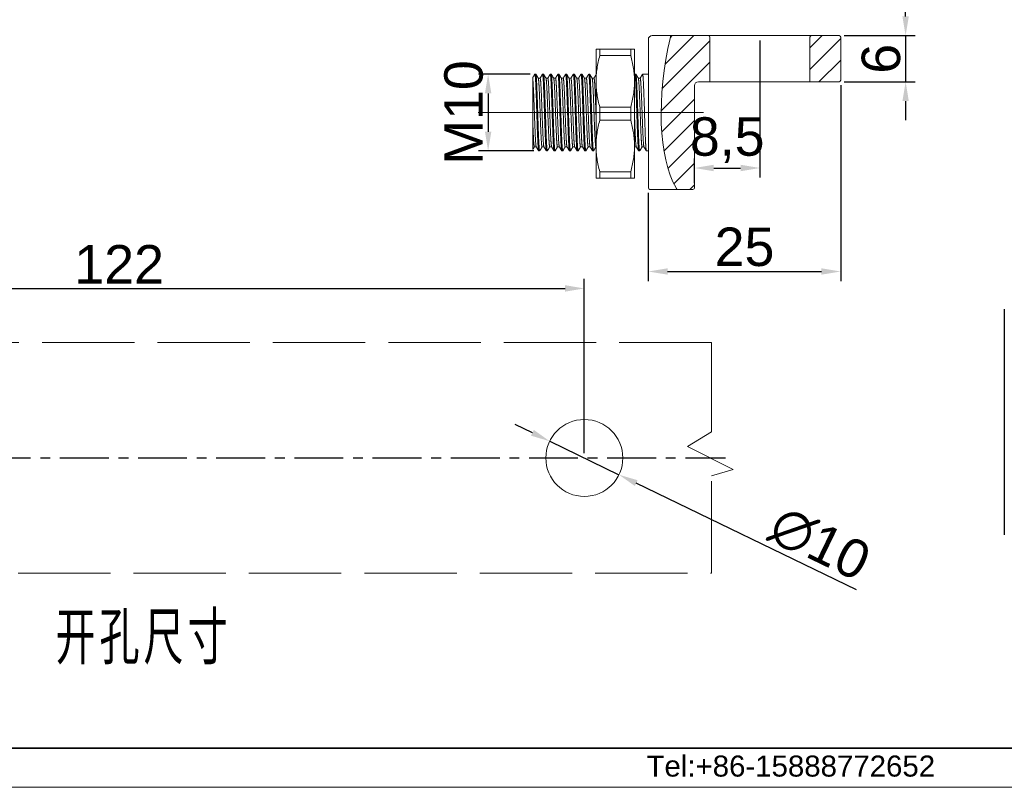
# Model space of a CAD drawing. Header units: millimetres. Extents: x 1418 to 1925, y 1452 to 1840.
# Tile 8 of 18: x 1635 to 1762, y 1452 to 1552. Entities that reach past the tile are written whole.
import ezdxf
from ezdxf.lldxf.tags import DXFTag

# ---------------------------------------------------------------- set-up
doc = ezdxf.new("R2010")
doc.units = ezdxf.units.MM
doc.linetypes.add('ACAD_ISO02W100', pattern=[15, 12, -3])
doc.linetypes.add('CENTER', pattern=[10.16, 6.35, -1.27, 1.27, -1.27])
doc.layers.add('1', color=7, linetype='Continuous', true_color=0xffffff)
doc.layers.add('171', color=7, linetype='Continuous', true_color=0xffffff)
doc.layers.add('中心线层', color=1, linetype='CENTER')
for name, color, linetype, lineweight in [('尺寸线层', 3, 'Continuous', 18), ('粗实线层', 7, 'Continuous', 35), ('细实线层', 3, 'Continuous', 18), ('虚线层', 6, 'ACAD_ISO02W100', 18)]:
    doc.layers.add(name, color=color, linetype=linetype, lineweight=lineweight)
doc.styles.get("Standard").update_dxf_attribs({"font": 'arial.ttf'})
doc.styles.add('TEXTSTYLE_3', font='arial.ttf')
doc.styles.add('标准', font='txt', dxfattribs={"width": 0.667})
tags = doc.linetypes.add('DASHED', pattern=[25.72, 12.86, -12.86]).pattern_tags.tags
tags[6:7] = [DXFTag(74, 4), DXFTag(75, 0), DXFTag(340, '0'), DXFTag(46, 0.0), DXFTag(50, 0.0), DXFTag(44, 0.0), DXFTag(45, 0.0)]
tags[4:5] = [DXFTag(74, 4), DXFTag(75, 0), DXFTag(340, '0'), DXFTag(46, 0.0), DXFTag(50, 0.0), DXFTag(44, 0.0), DXFTag(45, 0.0)]
doc.dimstyles.new('ISO-25', dxfattribs={"dimtxt": 5, "dimasz": 2.5, "dimexe": 1.25, "dimexo": 0.625, "dimtad": 1, "dimtxsty": 'Standard', "dimcen": 2.5, "dimadec": 0, "dimazin": 0, "dimtfac": 1, "dimtmove": 0, "dimatfit": 3, "dimfxl": 1, "dimarcsym": 0})

# ---------------------------------------------------------------- blocks, each defined once
blk = doc.blocks.new('*D82')
at = {"layer": 'Defpoints', "color": 0, "transparency": 16777216}
for p in [(1701.45, 1545.22), (1695.38, 1535.23), (1701.94, 1535.23)]:
    blk.add_point(p, dxfattribs=at)
at = {"layer": '尺寸线层', "color": 0, "lineweight": -2, "transparency": 16777216}
for p, q in [((1700.83, 1545.22), (1694.13, 1545.22)), ((1695.38, 1542.72), (1695.38, 1537.73)), ((1701.32, 1535.23), (1694.13, 1535.23))]:
    blk.add_line(p, q, dxfattribs=at)
at = {"layer": '尺寸线层', "color": 0, "transparency": 16777216}
for points in [[(1694.97, 1542.72), (1695.8, 1542.72), (1695.38, 1545.22)], [(1694.97, 1537.73), (1695.8, 1537.73), (1695.38, 1535.23)]]:
    blk.add_solid(points, dxfattribs=at)
at = {"layer": '尺寸线层', "color": 0, "transparency": 16777216, "insert": (1692.21, 1540.23), "char_height": 5, "attachment_point": 5, "rotation": 90}
blk.add_mtext('M10', dxfattribs=at)
blk = doc.blocks.new('*D83')
at = {"layer": 'Defpoints', "color": 0, "transparency": 16777216}
for p in [(1741.2, 1544.42), (1716.2, 1530.42), (1741.2, 1519.55)]:
    blk.add_point(p, dxfattribs=at)
at = {"layer": '尺寸线层', "color": 0, "lineweight": -2, "transparency": 16777216}
for p, q in [((1741.2, 1543.8), (1741.2, 1518.3)), ((1716.2, 1529.8), (1716.2, 1518.3)), ((1718.7, 1519.55), (1738.7, 1519.55))]:
    blk.add_line(p, q, dxfattribs=at)
at = {"layer": '尺寸线层', "color": 0, "transparency": 16777216}
for points in [[(1718.7, 1519.97), (1718.7, 1519.14), (1716.2, 1519.55)], [(1738.7, 1519.97), (1738.7, 1519.14), (1741.2, 1519.55)]]:
    blk.add_solid(points, dxfattribs=at)
at = {"layer": '尺寸线层', "color": 0, "transparency": 16777216, "insert": (1728.7, 1522.73), "char_height": 5, "attachment_point": 5}
blk.add_mtext('25', dxfattribs=at)
blk = doc.blocks.new('*D85')
at = {"layer": 'Defpoints', "color": 0, "transparency": 16777216}
for p in [(1741, 1550.22), (1741, 1544.22), (1749.64, 1544.22)]:
    blk.add_point(p, dxfattribs=at)
at = {"layer": '尺寸线层', "color": 0, "lineweight": -2, "transparency": 16777216}
for p, q in [((1749.64, 1552.72), (1749.64, 1555.22)), ((1741.63, 1550.22), (1750.89, 1550.22)), ((1749.64, 1550.22), (1749.64, 1544.22)), ((1741.63, 1544.22), (1750.89, 1544.22)), ((1749.64, 1541.72), (1749.64, 1539.22))]:
    blk.add_line(p, q, dxfattribs=at)
at = {"layer": '尺寸线层', "color": 0, "transparency": 16777216}
for points in [[(1749.22, 1552.72), (1750.05, 1552.72), (1749.64, 1550.22)], [(1749.22, 1541.72), (1750.05, 1541.72), (1749.64, 1544.22)]]:
    blk.add_solid(points, dxfattribs=at)
at = {"layer": '尺寸线层', "color": 0, "transparency": 16777216, "insert": (1746.46, 1547.22), "char_height": 5, "attachment_point": 5, "rotation": 90}
blk.add_mtext('6', dxfattribs=at)
blk = doc.blocks.new('*D86')
at = {"layer": 'Defpoints', "color": 0, "transparency": 16777216}
for p in [(1730.7, 1550.22), (1730.7, 1533.01), (1722.2, 1530.42)]:
    blk.add_point(p, dxfattribs=at)
at = {"layer": '尺寸线层', "color": 0, "lineweight": -2, "transparency": 16777216}
for p, q in [((1730.7, 1549.6), (1730.7, 1531.76)), ((1722.2, 1531.05), (1722.2, 1534.26)), ((1724.7, 1533.01), (1728.2, 1533.01))]:
    blk.add_line(p, q, dxfattribs=at)
at = {"layer": '尺寸线层', "color": 0, "transparency": 16777216}
for points in [[(1724.7, 1533.43), (1724.7, 1532.59), (1722.2, 1533.01)], [(1728.2, 1533.43), (1728.2, 1532.59), (1730.7, 1533.01)]]:
    blk.add_solid(points, dxfattribs=at)
at = {"layer": '尺寸线层', "color": 0, "transparency": 16777216, "insert": (1726.45, 1536.64), "char_height": 5, "attachment_point": 5}
blk.add_mtext('8,5', dxfattribs=at)
blk = doc.blocks.new('*D106')
at = {"layer": 'Defpoints', "color": 0, "linetype": 'ByBlock', "transparency": 16777216}
for p in [(1707.88, 1517.35), (1585.88, 1495.3), (1707.88, 1495.3)]:
    blk.add_point(p, dxfattribs=at)
at = {"layer": '虚线层', "color": 0, "linetype": 'ByBlock', "lineweight": -2, "transparency": 16777216}
for p, q in [((1585.88, 1495.93), (1585.88, 1518.6)), ((1707.88, 1495.93), (1707.88, 1518.6)), ((1588.38, 1517.35), (1705.38, 1517.35))]:
    blk.add_line(p, q, dxfattribs=at)
at = {"layer": '虚线层', "color": 0, "linetype": 'ByBlock', "transparency": 16777216}
for points in [[(1588.38, 1517.77), (1588.38, 1516.93), (1585.88, 1517.35)], [(1705.38, 1517.77), (1705.38, 1516.93), (1707.88, 1517.35)]]:
    blk.add_solid(points, dxfattribs=at)
at = {"layer": '虚线层', "color": 0, "linetype": 'ByBlock', "transparency": 16777216, "insert": (1647.43, 1520.49), "char_height": 5, "attachment_point": 5}
blk.add_mtext('122', dxfattribs=at)
blk = doc.blocks.new('*D109')
at = {"layer": 'Defpoints', "color": 0, "linetype": 'ByBlock', "transparency": 16777216}
for p in [(1703.38, 1497.48), (1712.38, 1493.12)]:
    blk.add_point(p, dxfattribs=at)
at = {"layer": '虚线层', "color": 0, "linetype": 'ByBlock', "lineweight": -2, "transparency": 16777216}
for p, q in [((1701.13, 1498.57), (1698.88, 1499.66)), ((1703.38, 1497.48), (1712.38, 1493.12)), ((1743.27, 1478.16), (1714.63, 1492.03))]:
    blk.add_line(p, q, dxfattribs=at)
at = {"layer": '虚线层', "color": 0, "linetype": 'ByBlock', "transparency": 16777216}
for points in [[(1701.32, 1498.95), (1700.95, 1498.2), (1703.38, 1497.48)], [(1714.81, 1492.41), (1714.45, 1491.66), (1712.38, 1493.12)]]:
    blk.add_solid(points, dxfattribs=at)
at = {"layer": '虚线层', "color": 0, "linetype": 'ByBlock', "transparency": 16777216, "insert": (1738.49, 1484.16), "char_height": 5, "attachment_point": 5, "rotation": 334.1486}
blk.add_mtext('∅10', dxfattribs=at)

msp = doc.modelspace()

# ---------------------------------------------------------------- hatches: boundary and pattern name
at = {"layer": '1', "linetype": 'Continuous', "lineweight": 13}
h = msp.add_hatch(dxfattribs=at)
h.set_pattern_fill('ANSI31', scale=0.62, style=0)
h.set_pattern_definition([(45, (782.5845, 1287.1907), (-1.3919397, 1.3919397), [])])
edge = h.paths.add_edge_path(flags=0)
edge.add_arc((1741.003, 1550.025), 0.2, 0, 90)
edge.add_line((1741.003, 1550.225), (1737.403, 1550.225))
edge.add_arc((1737.403, 1550.025), 0.2, 90, 180)
edge.add_line((1737.203, 1550.025), (1737.203, 1544.225))
edge.add_line((1737.203, 1544.225), (1741.003, 1544.225))
edge.add_arc((1741.003, 1544.425), 0.2, 270, 360)
edge.add_line((1741.203, 1544.425), (1741.203, 1550.025))
edge = h.paths.add_edge_path(flags=0)
edge.add_line((1719.112, 1550.225), (1724.003, 1550.225))
edge.add_arc((1724.003, 1550.025), 0.2, 0, 90, ccw=False)
edge.add_line((1724.203, 1550.025), (1724.203, 1544.225))
edge.add_line((1724.203, 1544.225), (1722.703, 1544.225))
edge.add_arc((1722.703, 1543.725), 0.5, 90, 180)
edge.add_line((1722.203, 1543.725), (1722.203, 1530.425))
edge.add_arc((1722.003, 1530.425), 0.2, 270, 360, ccw=False)
edge.add_line((1722.003, 1530.225), (1719.933, 1530.225))
edge.add_spline(control_points=[(1719.933, 1530.225), (1717.469, 1534.106), (1717.23, 1542.271), (1719.112, 1550.225)], knot_values=[0, 0, 0, 0, 1, 1, 1, 1], degree=3, periodic=0)

# ---------------------------------------------------------------- linework, layer by layer
at = {"color": 0, "linetype": 'Continuous'}
msp.add_line((1762.462, 1514.669), (1762.462, 1485.312), dxfattribs=at)
at = {"layer": '1', "color": 7, "linetype": 'Continuous', "lineweight": 13}
for p, q in [((1716.203, 1530.425), (1716.203, 1549.725)), ((1716.704, 1550.225), (1719.113, 1550.225)), ((1716.404, 1530.225), (1719.933, 1530.225))]:
    msp.add_line(p, q, dxfattribs=at)
at = {"layer": '1', "color": 7, "linetype": 'Continuous', "lineweight": 18}
for p, q in [((1716.203, 1530.425), (1716.203, 1549.725)), ((1716.703, 1550.225), (1719.113, 1550.225)), ((1719.112, 1550.225), (1724.003, 1550.225)), ((1737.403, 1550.225), (1724.003, 1550.225)), ((1724.203, 1550.025), (1724.203, 1544.225)), ((1737.203, 1544.225), (1737.203, 1550.025)), ((1737.403, 1550.225), (1741.003, 1550.225)), ((1741.203, 1550.025), (1741.203, 1544.425)), ((1709.403, 1544.275), (1709.403, 1548.475)), ((1709.894, 1548.475), (1713.912, 1548.475)), ((1709.894, 1548.475), (1709.894, 1547.629)), ((1713.912, 1548.475), (1713.912, 1547.629)), ((1714.403, 1544.275), (1714.403, 1548.475)), ((1713.912, 1547.629), (1709.894, 1547.629)), ((1701.578, 1545.225), (1701.453, 1545.225)), ((1702.578, 1545.225), (1702.453, 1545.225)), ((1703.578, 1545.225), (1703.453, 1545.225)), ((1704.446, 1545.219), (1704.443, 1545.215)), ((1704.578, 1545.225), (1704.453, 1545.225)), ((1705.578, 1545.225), (1705.453, 1545.225)), ((1706.578, 1545.225), (1706.453, 1545.225)), ((1707.578, 1545.225), (1707.453, 1545.225)), ((1708.578, 1545.225), (1708.453, 1545.225)), ((1714.578, 1545.225), (1714.453, 1545.225)), ((1716.203, 1545.225), (1715.453, 1545.225)), ((1709.403, 1535.875), (1709.403, 1544.275)), ((1714.403, 1535.875), (1714.403, 1544.275)), ((1722.203, 1543.725), (1722.203, 1530.425)), ((1724.203, 1544.225), (1722.703, 1544.225)), ((1724.203, 1544.225), (1737.203, 1544.225)), ((1741.003, 1544.225), (1737.203, 1544.225)), ((1709.894, 1540.92), (1713.912, 1540.92)), ((1709.894, 1540.92), (1709.894, 1539.229)), ((1713.912, 1539.229), (1713.912, 1540.92)), ((1713.912, 1539.229), (1709.894, 1539.229)), ((1709.403, 1531.675), (1709.403, 1535.875)), ((1714.403, 1531.675), (1714.403, 1535.875)), ((1701.953, 1535.225), (1702.078, 1535.225)), ((1702.953, 1535.225), (1703.078, 1535.225)), ((1703.953, 1535.225), (1704.078, 1535.225)), ((1704.953, 1535.225), (1705.078, 1535.225)), ((1705.953, 1535.225), (1706.078, 1535.225)), ((1706.953, 1535.225), (1707.078, 1535.225)), ((1707.953, 1535.225), (1708.078, 1535.225)), ((1708.953, 1535.225), (1709.078, 1535.225)), ((1714.953, 1535.225), (1715.078, 1535.225)), ((1715.953, 1535.225), (1716.203, 1535.225)), ((1709.894, 1532.52), (1709.894, 1531.675)), ((1709.894, 1532.52), (1713.912, 1532.52)), ((1713.912, 1531.675), (1709.894, 1531.675)), ((1713.912, 1532.52), (1713.912, 1531.675)), ((1719.933, 1530.225), (1716.403, 1530.225)), ((1722.003, 1530.225), (1719.933, 1530.225))]:
    msp.add_line(p, q, dxfattribs=at)
at = {"layer": '1', "color": 7, "linetype": 'Continuous', "lineweight": 13}
msp.add_arc((1716.703, 1549.725), 0.5, 90, 180, dxfattribs=at)
at = {"layer": '1', "color": 7, "linetype": 'Continuous', "lineweight": 18}
for centre, radius, start, end in [((1716.703, 1549.725), 0.5, 90, 180), ((1724.003, 1550.025), 0.2, 0, 90), ((1737.403, 1550.025), 0.2, 90, 180), ((1741.003, 1550.025), 0.2, 0, 90), ((1722.703, 1543.725), 0.5, 90, 180), ((1741.003, 1544.425), 0.2, 270, 0), ((1716.403, 1530.425), 0.2, 180, 270), ((1722.003, 1530.425), 0.2, 270, 0)]:
    msp.add_arc(centre, radius, start, end, dxfattribs=at)
for points, degree in [([(1719.81, 1530.425), (1717.481, 1534.348), (1717.265, 1542.268), (1719.065, 1550.025)], 3), ([(1701.445, 1545.218), (1701.324, 1545.008), (1701.202, 1544.798)], 2), ([(1701.899, 1544.676), (1701.742, 1544.947), (1701.585, 1545.218)], 2), ([(1702.14, 1544.683), (1702.018, 1544.683), (1701.895, 1544.683)], 2), ([(1702.444, 1545.216), (1702.29, 1544.949), (1702.136, 1544.683)], 2), ([(1702.898, 1544.677), (1702.742, 1544.948), (1702.585, 1545.219)], 2), ([(1703.14, 1544.683), (1703.017, 1544.683), (1702.895, 1544.683)], 2), ([(1703.445, 1545.219), (1703.289, 1544.947), (1703.132, 1544.676)], 2), ([(1703.899, 1544.676), (1703.742, 1544.947), (1703.586, 1545.218)], 2), ([(1704.14, 1544.683), (1704.017, 1544.683), (1703.895, 1544.683)], 2), ([(1704.443, 1545.215), (1704.287, 1544.944), (1704.13, 1544.673)], 2), ([(1704.901, 1544.673), (1704.744, 1544.944), (1704.587, 1545.215)], 2), ([(1705.14, 1544.683), (1705.018, 1544.683), (1704.895, 1544.683)], 2), ([(1705.446, 1545.219), (1705.289, 1544.948), (1705.132, 1544.677)], 2), ([(1705.9, 1544.674), (1705.743, 1544.945), (1705.587, 1545.216)], 2), ([(1706.14, 1544.683), (1706.017, 1544.683), (1705.895, 1544.683)], 2), ([(1706.443, 1545.215), (1706.287, 1544.944), (1706.13, 1544.673)], 2), ([(1706.899, 1544.676), (1706.742, 1544.947), (1706.586, 1545.218)], 2), ([(1707.14, 1544.683), (1707.017, 1544.683), (1706.895, 1544.683)], 2), ([(1707.446, 1545.219), (1707.291, 1544.951), (1707.136, 1544.683)], 2), ([(1707.899, 1544.677), (1707.742, 1544.948), (1707.585, 1545.219)], 2), ([(1708.14, 1544.683), (1708.018, 1544.683), (1707.895, 1544.683)], 2), ([(1708.443, 1545.215), (1708.287, 1544.944), (1708.13, 1544.673)], 2), ([(1708.899, 1544.676), (1708.742, 1544.947), (1708.585, 1545.219)], 2), ([(1709.14, 1544.683), (1709.017, 1544.683), (1708.895, 1544.683)], 2), ([(1709.403, 1545.145), (1709.267, 1544.911), (1709.132, 1544.677)], 2), ([(1714.445, 1545.218), (1714.424, 1545.181), (1714.403, 1545.145)], 2), ([(1714.9, 1544.675), (1714.743, 1544.946), (1714.586, 1545.217)], 2), ([(1715.14, 1544.683), (1715.018, 1544.683), (1714.895, 1544.683)], 2), ([(1715.444, 1545.217), (1715.287, 1544.946), (1715.131, 1544.675)], 2), ([(1701.209, 1535.444), (1701.304, 1535.609), (1701.4, 1535.774)], 2), ([(1701.39, 1535.766), (1701.513, 1535.766), (1701.636, 1535.766)], 2), ([(1701.632, 1535.772), (1701.789, 1535.501), (1701.946, 1535.23)], 2), ([(1702.087, 1535.234), (1702.244, 1535.505), (1702.401, 1535.776)], 2), ([(1702.39, 1535.766), (1702.513, 1535.766), (1702.636, 1535.766)], 2), ([(1702.63, 1535.775), (1702.787, 1535.504), (1702.944, 1535.233)], 2), ([(1703.086, 1535.233), (1703.243, 1535.504), (1703.4, 1535.775)], 2), ([(1703.39, 1535.766), (1703.513, 1535.766), (1703.636, 1535.766)], 2), ([(1703.632, 1535.772), (1703.789, 1535.501), (1703.945, 1535.23)], 2), ([(1704.086, 1535.231), (1704.24, 1535.499), (1704.395, 1535.766)], 2), ([(1704.39, 1535.766), (1704.513, 1535.766), (1704.636, 1535.766)], 2), ([(1704.631, 1535.774), (1704.788, 1535.503), (1704.945, 1535.232)], 2), ([(1705.085, 1535.23), (1705.242, 1535.501), (1705.398, 1535.772)], 2), ([(1705.39, 1535.766), (1705.513, 1535.766), (1705.636, 1535.766)], 2), ([(1705.631, 1535.773), (1705.788, 1535.502), (1705.945, 1535.231)], 2), ([(1706.086, 1535.231), (1706.242, 1535.502), (1706.399, 1535.773)], 2), ([(1706.39, 1535.766), (1706.513, 1535.766), (1706.636, 1535.766)], 2), ([(1706.631, 1535.774), (1706.788, 1535.503), (1706.945, 1535.232)], 2), ([(1707.087, 1535.234), (1707.244, 1535.505), (1707.401, 1535.776)], 2), ([(1707.39, 1535.766), (1707.513, 1535.766), (1707.636, 1535.766)], 2), ([(1707.631, 1535.775), (1707.787, 1535.504), (1707.944, 1535.233)], 2), ([(1708.087, 1535.233), (1708.244, 1535.504), (1708.4, 1535.776)], 2), ([(1708.39, 1535.766), (1708.513, 1535.766), (1708.636, 1535.766)], 2), ([(1708.631, 1535.773), (1708.788, 1535.502), (1708.945, 1535.231)], 2), ([(1709.086, 1535.232), (1709.24, 1535.499), (1709.395, 1535.766)], 2), ([(1714.39, 1535.766), (1714.513, 1535.766), (1714.636, 1535.766)], 2), ([(1714.632, 1535.772), (1714.789, 1535.501), (1714.946, 1535.23)], 2), ([(1715.085, 1535.231), (1715.242, 1535.502), (1715.399, 1535.773)], 2), ([(1715.39, 1535.766), (1715.513, 1535.766), (1715.636, 1535.766)], 2), ([(1715.63, 1535.776), (1715.787, 1535.505), (1715.943, 1535.234)], 2)]:
    msp.add_open_spline(points, degree=degree, dxfattribs=at)
for points, knots in [([(1719.065, 1550.025), (1719.068, 1550.038), (1719.071, 1550.051), (1719.076, 1550.07), (1719.077, 1550.076), (1719.08, 1550.088), (1719.082, 1550.094), (1719.086, 1550.112), (1719.089, 1550.124), (1719.094, 1550.146), (1719.096, 1550.156), (1719.099, 1550.17), (1719.1, 1550.174), (1719.102, 1550.183), (1719.103, 1550.187), (1719.106, 1550.198), (1719.107, 1550.204), (1719.109, 1550.212), (1719.11, 1550.214), (1719.111, 1550.218), (1719.111, 1550.219), (1719.112, 1550.223), (1719.112, 1550.225), (1719.112, 1550.225)], [0, 0, 0, 0, 0.1250884, 0.1250884, 0.1876325, 0.1876325, 0.2501767, 0.2501767, 0.3752651, 0.3752651, 0.5003534, 0.5003534, 0.5628976, 0.5628976, 0.6254418, 0.6254418, 0.7505302, 0.7505302, 0.8130743, 0.8130743, 0.8756185, 0.8756185, 1, 1, 1, 1]), ([(1709.894, 1548.475), (1709.74, 1548.475), (1709.616, 1548.475), (1709.49, 1548.475), (1709.457, 1548.475), (1709.414, 1548.475), (1709.403, 1548.475), (1709.403, 1548.475)], [0, 0, 0, 0, 0.5000883, 0.5000883, 0.7501325, 0.7501325, 1, 1, 1, 1]), ([(1713.912, 1548.475), (1714.066, 1548.475), (1714.189, 1548.475), (1714.316, 1548.475), (1714.348, 1548.475), (1714.392, 1548.475), (1714.403, 1548.475), (1714.403, 1548.475)], [0, 0, 0, 0, 0.5000883, 0.5000883, 0.7501325, 0.7501325, 1, 1, 1, 1]), ([(1709.403, 1544.275), (1709.403, 1544.559), (1709.414, 1544.841), (1709.457, 1545.405), (1709.49, 1545.685), (1709.616, 1546.523), (1709.74, 1547.078), (1709.894, 1547.629)], [0, 0, 0, 0, 0.25, 0.25, 0.5, 0.5, 1, 1, 1, 1]), ([(1714.403, 1544.275), (1714.403, 1544.559), (1714.392, 1544.841), (1714.348, 1545.405), (1714.316, 1545.685), (1714.189, 1546.523), (1714.066, 1547.078), (1713.912, 1547.629)], [0, 0, 0, 0, 0.25, 0.25, 0.5, 0.5, 1, 1, 1, 1]), ([(1701.203, 1544.344), (1701.203, 1544.43), (1701.203, 1544.504), (1701.203, 1544.627), (1701.203, 1544.677), (1701.203, 1544.724), (1701.203, 1544.733), (1701.203, 1544.749), (1701.203, 1544.756), (1701.203, 1544.774), (1701.203, 1544.784), (1701.203, 1544.796), (1701.203, 1544.799), (1701.203, 1544.799)], [0, 0, 0, 0, 0.2860003, 0.2860003, 0.5720006, 0.5720006, 0.6435007, 0.6435007, 0.7150008, 0.7150008, 0.858001, 0.858001, 1, 1, 1, 1]), ([(1701.203, 1538.518), (1701.203, 1538.654), (1701.203, 1538.793), (1701.203, 1538.969), (1701.203, 1539.004), (1701.203, 1539.075), (1701.203, 1539.181), (1701.203, 1539.288), (1701.203, 1539.502), (1701.203, 1539.789), (1701.203, 1540.079), (1701.203, 1540.298), (1701.203, 1540.372), (1701.203, 1540.482), (1701.203, 1540.518), (1701.203, 1540.592), (1701.203, 1540.628), (1701.203, 1540.81), (1701.203, 1541.098), (1701.203, 1541.379), (1701.203, 1541.657), (1701.203, 1541.795), (1701.203, 1541.999), (1701.203, 1542.066), (1701.203, 1542.198), (1701.203, 1542.263), (1701.203, 1542.455), (1701.203, 1542.704), (1701.203, 1542.938), (1701.203, 1543.079), (1701.203, 1543.107), (1701.203, 1543.163), (1701.203, 1543.19), (1701.203, 1543.272), (1701.203, 1543.325), (1701.203, 1543.48), (1701.203, 1543.675), (1701.203, 1543.848), (1701.203, 1543.97), (1701.203, 1544.029), (1701.203, 1544.084), (1701.203, 1544.12), (1701.203, 1544.138), (1701.203, 1544.225), (1701.203, 1544.288), (1701.203, 1544.344)], [0, 0, 0, 0, 0.0625, 0.0625, 0.078125, 0.078125, 0.09375, 0.125, 0.125, 0.1875, 0.25, 0.25, 0.28125, 0.28125, 0.296875, 0.296875, 0.3125, 0.3125, 0.375, 0.4375, 0.4375, 0.5, 0.5, 0.53125, 0.53125, 0.5625, 0.5625, 0.625, 0.6875, 0.6875, 0.703125, 0.703125, 0.71875, 0.71875, 0.75, 0.75, 0.8125, 0.875, 0.875, 0.90625, 0.921875, 0.921875, 0.9375, 0.9375, 1, 1, 1, 1]), ([(1709.894, 1540.92), (1709.74, 1541.471), (1709.616, 1542.026), (1709.49, 1542.864), (1709.457, 1543.145), (1709.414, 1543.708), (1709.403, 1543.991), (1709.403, 1544.275)], [0, 0, 0, 0, 0.5, 0.5, 0.75, 0.75, 1, 1, 1, 1]), ([(1713.912, 1540.92), (1714.066, 1541.471), (1714.189, 1542.026), (1714.316, 1542.864), (1714.348, 1543.145), (1714.392, 1543.708), (1714.403, 1543.991), (1714.403, 1544.275)], [0, 0, 0, 0, 0.5, 0.5, 0.75, 0.75, 1, 1, 1, 1]), ([(1701.203, 1535.434), (1701.203, 1535.434), (1701.203, 1535.435), (1701.203, 1535.442), (1701.203, 1535.449), (1701.203, 1535.468), (1701.203, 1535.481), (1701.203, 1535.505), (1701.203, 1535.513), (1701.203, 1535.532), (1701.203, 1535.543), (1701.203, 1535.597), (1701.203, 1535.653), (1701.203, 1535.786), (1701.203, 1535.863), (1701.203, 1535.996), (1701.203, 1536.043), (1701.203, 1536.117), (1701.203, 1536.143), (1701.203, 1536.196), (1701.203, 1536.223), (1701.203, 1536.36), (1701.203, 1536.479), (1701.203, 1536.671), (1701.203, 1536.737), (1701.203, 1536.874), (1701.203, 1536.944), (1701.203, 1537.054), (1701.203, 1537.091), (1701.203, 1537.166), (1701.203, 1537.204), (1701.203, 1537.32), (1701.203, 1537.399), (1701.203, 1537.641), (1701.203, 1537.808), (1701.203, 1538.154), (1701.203, 1538.333), (1701.203, 1538.518)], [0, 0, 0, 0, 0.0337072, 0.0337072, 0.0845647, 0.0845647, 0.1354222, 0.1354222, 0.160851, 0.160851, 0.1862797, 0.1862797, 0.2879948, 0.2879948, 0.3897098, 0.3897098, 0.4405673, 0.4405673, 0.4659961, 0.4659961, 0.4914248, 0.4914248, 0.5931399, 0.5931399, 0.6439974, 0.6439974, 0.6948549, 0.6948549, 0.7202837, 0.7202837, 0.7457124, 0.7457124, 0.7965699, 0.7965699, 0.898285, 0.898285, 1, 1, 1, 1]), ([(1709.403, 1535.875), (1709.403, 1536.159), (1709.414, 1536.441), (1709.457, 1537.005), (1709.49, 1537.285), (1709.616, 1538.123), (1709.74, 1538.678), (1709.894, 1539.229)], [0, 0, 0, 0, 0.25, 0.25, 0.5, 0.5, 1, 1, 1, 1]), ([(1714.403, 1535.875), (1714.403, 1536.159), (1714.392, 1536.441), (1714.348, 1537.005), (1714.316, 1537.285), (1714.189, 1538.123), (1714.066, 1538.678), (1713.912, 1539.229)], [0, 0, 0, 0, 0.25, 0.25, 0.5, 0.5, 1, 1, 1, 1]), ([(1709.894, 1532.52), (1709.74, 1533.071), (1709.616, 1533.626), (1709.49, 1534.464), (1709.457, 1534.745), (1709.414, 1535.308), (1709.403, 1535.591), (1709.403, 1535.875)], [0, 0, 0, 0, 0.5, 0.5, 0.75, 0.75, 1, 1, 1, 1]), ([(1713.912, 1532.52), (1714.066, 1533.071), (1714.189, 1533.626), (1714.316, 1534.464), (1714.348, 1534.745), (1714.392, 1535.308), (1714.403, 1535.591), (1714.403, 1535.875)], [0, 0, 0, 0, 0.5, 0.5, 0.75, 0.75, 1, 1, 1, 1]), ([(1709.403, 1531.675), (1709.403, 1531.675), (1709.414, 1531.675), (1709.457, 1531.675), (1709.49, 1531.675), (1709.616, 1531.675), (1709.74, 1531.675), (1709.894, 1531.675)], [0, 0, 0, 0, 0.25, 0.25, 0.5, 0.5, 1, 1, 1, 1]), ([(1714.403, 1531.675), (1714.403, 1531.675), (1714.392, 1531.675), (1714.348, 1531.675), (1714.316, 1531.675), (1714.189, 1531.675), (1714.066, 1531.675), (1713.912, 1531.675)], [0, 0, 0, 0, 0.25, 0.25, 0.5, 0.5, 1, 1, 1, 1]), ([(1719.933, 1530.225), (1719.933, 1530.225), (1719.932, 1530.225), (1719.931, 1530.227), (1719.93, 1530.229), (1719.928, 1530.233), (1719.925, 1530.237), (1719.923, 1530.239), (1719.918, 1530.248), (1719.913, 1530.255), (1719.904, 1530.271), (1719.898, 1530.28), (1719.886, 1530.299), (1719.88, 1530.309), (1719.87, 1530.325), (1719.867, 1530.33), (1719.86, 1530.341), (1719.856, 1530.347), (1719.846, 1530.364), (1719.832, 1530.388), (1719.817, 1530.412), (1719.81, 1530.425)], [0, 0, 0, 0, 0.0595223, 0.0595223, 0.1222208, 0.1849193, 0.1849193, 0.2476178, 0.2476178, 0.3730149, 0.3730149, 0.4984119, 0.4984119, 0.6238089, 0.6238089, 0.6865074, 0.6865074, 0.7492059, 0.7492059, 0.874603, 1, 1, 1, 1])]:
    msp.add_open_spline(points, degree=3, knots=knots, dxfattribs=at)
for points, weights, knots in [([(1701.953, 1535.225), (1701.89, 1535.225), (1701.828, 1536.689), (1701.765, 1538.154), (1701.703, 1540.225), (1701.64, 1542.296), (1701.578, 1543.76), (1701.515, 1545.224), (1701.453, 1545.225)], [1, 0.923879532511, 1, 0.923879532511, 1, 0.923879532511, 1, 0.923927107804, 0.999904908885], [0, 0, 0, 0.2500391, 0.2500391, 0.5000781, 0.5000781, 0.7501172, 0.7501172, 1, 1, 1]), ([(1702.078, 1535.225), (1702.078, 1535.225), (1702.015, 1535.225), (1701.953, 1536.689), (1701.89, 1538.154), (1701.828, 1540.225), (1701.765, 1542.296), (1701.703, 1543.76), (1701.64, 1545.222), (1701.578, 1545.225)], [0.999893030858, 0.999946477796, 0.923879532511, 1, 0.923879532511, 1, 0.923879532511, 1, 0.923998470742, 0.999762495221], [0, 0, 0, 0.0001758, 0.2502295, 0.2502295, 0.5002833, 0.5002833, 0.750337, 0.750337, 1, 1, 1]), ([(1702.39, 1535.766), (1702.39, 1535.766), (1702.328, 1535.766), (1702.265, 1537.072), (1702.203, 1538.378), (1702.14, 1540.225), (1702.078, 1542.071), (1702.015, 1543.377), (1701.958, 1544.578), (1701.899, 1544.676)], [0.999744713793, 0.999872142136, 0.923879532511, 1, 0.923879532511, 1, 0.923879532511, 1, 0.929564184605, 0.989479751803], [0, 0, 0, 0.0004277, 0.255075, 0.255075, 0.5097224, 0.5097224, 0.7643697, 0.7643697, 1, 1, 1]), ([(1702.631, 1535.775), (1702.572, 1535.881), (1702.515, 1537.072), (1702.453, 1538.378), (1702.39, 1540.225), (1702.328, 1542.071), (1702.265, 1543.377), (1702.203, 1544.681), (1702.14, 1544.683)], [0.988501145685, 0.930144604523, 1, 0.923879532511, 1, 0.923879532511, 1, 0.924004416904, 0.999750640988], [0, 0, 0, 0.2343418, 0.2343418, 0.4897008, 0.4897008, 0.7450599, 0.7450599, 1, 1, 1]), ([(1702.944, 1535.233), (1702.885, 1535.342), (1702.828, 1536.689), (1702.765, 1538.154), (1702.703, 1540.225), (1702.64, 1542.296), (1702.578, 1543.76), (1702.515, 1545.225), (1702.453, 1545.225), (1702.448, 1545.225), (1702.444, 1545.216)], [0.989519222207, 0.929540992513, 1, 0.923879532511, 1, 0.923879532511, 1, 0.923879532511, 1, 0.994100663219, 0.989115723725], [0, 0, 0, 0.2312256, 0.2312256, 0.4810304, 0.4810304, 0.7308353, 0.7308353, 0.9806401, 0.9806401, 1, 1, 1]), ([(1703.078, 1535.225), (1703.078, 1535.225), (1703.015, 1535.225), (1702.953, 1536.689), (1702.89, 1538.154), (1702.828, 1540.225), (1702.765, 1542.296), (1702.703, 1543.76), (1702.64, 1545.222), (1702.578, 1545.225)], [0.999885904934, 0.999942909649, 0.923879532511, 1, 0.923879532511, 1, 0.923879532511, 1, 0.924002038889, 0.999755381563], [0, 0, 0, 0.0001875, 0.2502413, 0.2502413, 0.500295, 0.500295, 0.7503487, 0.7503487, 1, 1, 1]), ([(1703.39, 1535.766), (1703.39, 1535.766), (1703.328, 1535.766), (1703.265, 1537.072), (1703.203, 1538.378), (1703.14, 1540.225), (1703.078, 1542.071), (1703.015, 1543.377), (1702.958, 1544.583), (1702.899, 1544.677)], [0.999717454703, 0.999858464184, 0.923879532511, 1, 0.923879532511, 1, 0.923879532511, 1, 0.929303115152, 0.989925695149], [0, 0, 0, 0.000473, 0.2548865, 0.2548865, 0.5093, 0.5093, 0.7637135, 0.7637135, 1, 1, 1]), ([(1703.632, 1535.772), (1703.573, 1535.865), (1703.515, 1537.072), (1703.453, 1538.378), (1703.39, 1540.225), (1703.328, 1542.071), (1703.265, 1543.377), (1703.203, 1544.682), (1703.14, 1544.683)], [0.990053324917, 0.929228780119, 1, 0.923879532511, 1, 0.923879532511, 1, 0.923941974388, 0.999875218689], [0, 0, 0, 0.2366375, 0.2366375, 0.4911613, 0.4911613, 0.745685, 0.745685, 1, 1, 1]), ([(1703.945, 1535.23), (1703.886, 1535.323), (1703.828, 1536.689), (1703.765, 1538.154), (1703.703, 1540.225), (1703.64, 1542.296), (1703.578, 1543.76), (1703.515, 1545.222), (1703.453, 1545.225)], [0.991079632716, 0.92863706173, 1, 0.923879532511, 1, 0.923879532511, 1, 0.924022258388, 0.999715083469], [0, 0, 0, 0.2382087, 0.2382087, 0.4922979, 0.4922979, 0.7463872, 0.7463872, 1, 1, 1]), ([(1704.086, 1535.231), (1704.082, 1535.225), (1704.078, 1535.225), (1704.015, 1535.225), (1703.953, 1536.689), (1703.89, 1538.154), (1703.828, 1540.225), (1703.765, 1542.296), (1703.703, 1543.76), (1703.64, 1545.225), (1703.578, 1545.225), (1703.578, 1545.225)], [0.990365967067, 0.994832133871, 1, 0.923879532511, 1, 0.923879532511, 1, 0.923879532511, 1, 0.923879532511, 0.999991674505, 0.999983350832], [0, 0, 0, 0.0166889, 0.0166889, 0.26251, 0.26251, 0.508331, 0.508331, 0.7541521, 0.7541521, 0.9999731, 1, 1, 1]), ([(1704.39, 1535.766), (1704.39, 1535.766), (1704.328, 1535.766), (1704.265, 1537.072), (1704.203, 1538.378), (1704.14, 1540.225), (1704.078, 1542.071), (1704.015, 1543.377), (1703.958, 1544.575), (1703.899, 1544.676)], [0.99996432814, 0.999982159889, 0.923879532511, 1, 0.923879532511, 1, 0.923879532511, 1, 0.929728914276, 0.989200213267], [0, 0, 0, 0.0000597, 0.2549413, 0.2549413, 0.5098229, 0.5098229, 0.7647045, 0.7647045, 1, 1, 1]), ([(1704.631, 1535.774), (1704.572, 1535.876), (1704.515, 1537.072), (1704.453, 1538.378), (1704.39, 1540.225), (1704.328, 1542.071), (1704.265, 1543.377), (1704.203, 1544.683), (1704.14, 1544.683)], [0.988995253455, 0.929850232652, 1, 0.923879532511, 1, 0.923879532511, 1, 0.923879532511, 1], [0, 0, 0, 0.2349988, 0.2349988, 0.4899992, 0.4899992, 0.7449996, 0.7449996, 1, 1, 1]), ([(1704.953, 1535.225), (1704.89, 1535.225), (1704.828, 1536.689), (1704.765, 1538.154), (1704.703, 1540.225), (1704.64, 1542.296), (1704.578, 1543.76), (1704.515, 1545.224), (1704.453, 1545.225)], [1, 0.923879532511, 1, 0.923879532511, 1, 0.923879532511, 1, 0.923927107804, 0.999904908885], [0, 0, 0, 0.2500391, 0.2500391, 0.5000781, 0.5000781, 0.7501172, 0.7501172, 1, 1, 1]), ([(1705.078, 1535.225), (1705.078, 1535.225), (1705.015, 1535.225), (1704.953, 1536.689), (1704.89, 1538.154), (1704.828, 1540.225), (1704.765, 1542.296), (1704.703, 1543.76), (1704.64, 1545.222), (1704.578, 1545.225)], [0.999871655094, 0.999935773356, 0.923879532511, 1, 0.923879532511, 1, 0.923879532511, 1, 0.924009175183, 0.999741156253], [0, 0, 0, 0.000211, 0.2502647, 0.2502647, 0.5003184, 0.5003184, 0.7503722, 0.7503722, 1, 1, 1]), ([(1705.39, 1535.766), (1705.39, 1535.766), (1705.328, 1535.766), (1705.265, 1537.072), (1705.203, 1538.378), (1705.14, 1540.225), (1705.078, 1542.071), (1705.015, 1543.377), (1704.959, 1544.56), (1704.901, 1544.673)], [0.999936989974, 0.999968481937, 0.923879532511, 1, 0.923879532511, 1, 0.923879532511, 1, 0.930566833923, 0.987800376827], [0, 0, 0, 0.0001058, 0.2556928, 0.2556928, 0.5112798, 0.5112798, 0.7668667, 0.7668667, 1, 1, 1]), ([(1705.632, 1535.773), (1705.573, 1535.869), (1705.515, 1537.072), (1705.453, 1538.378), (1705.39, 1540.225), (1705.328, 1542.071), (1705.265, 1543.377), (1705.203, 1544.679), (1705.141, 1544.683)], [0.989600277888, 0.929493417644, 1, 0.923879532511, 1, 0.923879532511, 1, 0.924096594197, 0.999567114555], [0, 0, 0, 0.2360836, 0.2360836, 0.4909647, 0.4909647, 0.7458457, 0.7458457, 1, 1, 1]), ([(1705.945, 1535.231), (1705.886, 1535.33), (1705.828, 1536.689), (1705.765, 1538.154), (1705.703, 1540.225), (1705.64, 1542.296), (1705.578, 1543.76), (1705.515, 1545.223), (1705.453, 1545.225)], [0.990499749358, 0.928970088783, 1, 0.923879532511, 1, 0.923879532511, 1, 0.923974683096, 0.999809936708], [0, 0, 0, 0.2373232, 0.2373232, 0.4916547, 0.4916547, 0.7459863, 0.7459863, 1, 1, 1]), ([(1706.078, 1535.225), (1706.078, 1535.225), (1706.015, 1535.225), (1705.953, 1536.689), (1705.89, 1538.154), (1705.828, 1540.225), (1705.765, 1542.296), (1705.703, 1543.76), (1705.64, 1545.225), (1705.578, 1545.225), (1705.578, 1545.225)], [0.999864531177, 0.999932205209, 0.923879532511, 1, 0.923879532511, 1, 0.923879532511, 1, 0.923879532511, 0.999998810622, 0.999997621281], [0, 0, 0, 0.0002226, 0.250166, 0.250166, 0.5001094, 0.5001094, 0.7500527, 0.7500527, 0.9999961, 1, 1, 1]), ([(1706.39, 1535.766), (1706.39, 1535.766), (1706.328, 1535.766), (1706.265, 1537.072), (1706.203, 1538.378), (1706.14, 1540.225), (1706.078, 1542.071), (1706.015, 1543.377), (1705.958, 1544.565), (1705.9, 1544.674)], [0.99990966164, 0.999954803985, 0.923879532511, 1, 0.923879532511, 1, 0.923879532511, 1, 0.930305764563, 0.988232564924], [0, 0, 0, 0.0001516, 0.255503, 0.255503, 0.5108544, 0.5108544, 0.7662058, 0.7662058, 1, 1, 1]), ([(1706.631, 1535.774), (1706.573, 1535.873), (1706.515, 1537.072), (1706.453, 1538.378), (1706.39, 1540.225), (1706.328, 1542.071), (1706.265, 1543.377), (1706.203, 1544.683), (1706.14, 1544.683)], [0.989256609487, 0.9296956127, 1, 0.923879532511, 1, 0.923879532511, 1, 0.923894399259, 0.999970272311], [0, 0, 0, 0.2354066, 0.2354066, 0.4902876, 0.4902876, 0.7451687, 0.7451687, 1, 1, 1]), ([(1706.953, 1535.225), (1706.953, 1535.225), (1706.89, 1535.225), (1706.828, 1536.689), (1706.765, 1538.154), (1706.703, 1540.225), (1706.64, 1542.296), (1706.578, 1543.76), (1706.515, 1545.225), (1706.453, 1545.225)], [0.999809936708, 0.999904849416, 0.923879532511, 1, 0.923879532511, 1, 0.923879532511, 1, 0.923879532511, 1], [0, 0, 0, 0.0003124, 0.2502343, 0.2502343, 0.5001562, 0.5001562, 0.7500781, 0.7500781, 1, 1, 1]), ([(1707.078, 1535.225), (1707.078, 1535.225), (1707.015, 1535.225), (1706.953, 1536.689), (1706.89, 1538.154), (1706.828, 1540.225), (1706.765, 1542.296), (1706.703, 1543.76), (1706.64, 1545.225), (1706.578, 1545.225)], [0.999857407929, 0.999928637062, 0.923879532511, 1, 0.923879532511, 1, 0.923879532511, 1, 0.923881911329, 0.999995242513], [0, 0, 0, 0.0002343, 0.2501777, 0.2501777, 0.5001211, 0.5001211, 0.7500644, 0.7500644, 1, 1, 1]), ([(1707.39, 1535.766), (1707.39, 1535.766), (1707.328, 1535.766), (1707.265, 1537.072), (1707.203, 1538.378), (1707.14, 1540.225), (1707.078, 1542.071), (1707.015, 1543.377), (1706.958, 1544.575), (1706.899, 1544.675)], [0.999882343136, 0.999941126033, 0.923879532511, 1, 0.923879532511, 1, 0.923879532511, 1, 0.929769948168, 0.989130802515], [0, 0, 0, 0.0001971, 0.2550787, 0.2550787, 0.5099603, 0.5099603, 0.7648419, 0.7648419, 1, 1, 1]), ([(1707.631, 1535.774), (1707.572, 1535.877), (1707.515, 1537.072), (1707.453, 1538.378), (1707.39, 1540.225), (1707.328, 1542.071), (1707.265, 1543.377), (1707.203, 1544.682), (1707.14, 1544.683)], [0.988915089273, 0.929897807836, 1, 0.923879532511, 1, 0.923879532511, 1, 0.923971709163, 0.999815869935], [0, 0, 0, 0.2349494, 0.2349494, 0.4900693, 0.4900693, 0.7451891, 0.7451891, 1, 1, 1]), ([(1707.944, 1535.233), (1707.885, 1535.34), (1707.828, 1536.689), (1707.765, 1538.154), (1707.703, 1540.225), (1707.64, 1542.296), (1707.578, 1543.76), (1707.515, 1545.225), (1707.453, 1545.225), (1707.449, 1545.225), (1707.446, 1545.219)], [0.989681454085, 0.92944584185, 1, 0.923879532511, 1, 0.923879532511, 1, 0.923879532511, 1, 0.995480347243, 0.991497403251], [0, 0, 0, 0.232518, 0.232518, 0.4833804, 0.4833804, 0.7342427, 0.7342427, 0.985105, 0.985105, 1, 1, 1]), ([(1708.078, 1535.225), (1708.078, 1535.225), (1708.015, 1535.225), (1707.953, 1536.689), (1707.89, 1538.154), (1707.828, 1540.225), (1707.765, 1542.296), (1707.703, 1543.76), (1707.64, 1545.222), (1707.578, 1545.225)], [0.99985028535, 0.999925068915, 0.923879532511, 1, 0.923879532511, 1, 0.923879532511, 1, 0.924019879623, 0.999719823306], [0, 0, 0, 0.0002461, 0.2502999, 0.2502999, 0.5003536, 0.5003536, 0.7504073, 0.7504073, 1, 1, 1]), ([(1708.39, 1535.766), (1708.39, 1535.766), (1708.328, 1535.766), (1708.265, 1537.072), (1708.203, 1538.378), (1708.14, 1540.225), (1708.078, 1542.071), (1708.015, 1543.377), (1707.958, 1544.582), (1707.899, 1544.676)], [0.999855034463, 0.999927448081, 0.923879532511, 1, 0.923879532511, 1, 0.923879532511, 1, 0.929371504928, 0.98980852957], [0, 0, 0, 0.0002426, 0.2547729, 0.2547729, 0.5093033, 0.5093033, 0.7638336, 0.7638336, 1, 1, 1]), ([(1708.631, 1535.774), (1708.573, 1535.875), (1708.515, 1537.072), (1708.453, 1538.378), (1708.39, 1540.225), (1708.328, 1542.071), (1708.265, 1543.377), (1708.203, 1544.68), (1708.141, 1544.683)], [0.989045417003, 0.929820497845, 1, 0.923879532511, 1, 0.923879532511, 1, 0.924049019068, 0.99966178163], [0, 0, 0, 0.2352085, 0.2352085, 0.4903284, 0.4903284, 0.7454482, 0.7454482, 1, 1, 1]), ([(1708.945, 1535.232), (1708.886, 1535.333), (1708.828, 1536.689), (1708.765, 1538.154), (1708.703, 1540.225), (1708.64, 1542.296), (1708.578, 1543.76), (1708.515, 1545.223), (1708.453, 1545.225)], [0.990253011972, 0.929112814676, 1, 0.923879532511, 1, 0.923879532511, 1, 0.923974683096, 0.999809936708], [0, 0, 0, 0.2369593, 0.2369593, 0.4914122, 0.4914122, 0.7458651, 0.7458651, 1, 1, 1]), ([(1709.086, 1535.231), (1709.082, 1535.225), (1709.078, 1535.225), (1709.015, 1535.225), (1708.953, 1536.689), (1708.89, 1538.154), (1708.828, 1540.225), (1708.765, 1542.296), (1708.703, 1543.76), (1708.64, 1545.225), (1708.578, 1545.225), (1708.578, 1545.225)], [0.990335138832, 0.994814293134, 1, 0.923879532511, 1, 0.923879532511, 1, 0.923879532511, 1, 0.923879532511, 0.999875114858, 0.999750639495], [0, 0, 0, 0.0167393, 0.0167393, 0.2624537, 0.2624537, 0.5081681, 0.5081681, 0.7538825, 0.7538825, 0.9995969, 1, 1, 1]), ([(1709.39, 1535.766), (1709.328, 1535.767), (1709.265, 1537.072), (1709.203, 1538.378), (1709.14, 1540.225), (1709.078, 1542.071), (1709.015, 1543.377), (1708.958, 1544.584), (1708.899, 1544.677)], [0.999897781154, 0.923930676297, 1, 0.923879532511, 1, 0.923879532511, 1, 0.929247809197, 0.99002062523], [0, 0, 0, 0.2543593, 0.2543593, 0.5088897, 0.5088897, 0.76342, 0.76342, 1, 1, 1]), ([(1709.403, 1539.863), (1709.396, 1540.043), (1709.39, 1540.225), (1709.328, 1542.071), (1709.265, 1543.377), (1709.203, 1544.683), (1709.14, 1544.683), (1709.14, 1544.683)], [0.985646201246, 0.991977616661, 1, 0.923879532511, 1, 0.923879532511, 0.999827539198, 0.999655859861], [0, 0, 0, 0.0500037, 0.0500037, 0.5244644, 0.5244644, 0.998925, 1, 1, 1]), ([(1714.946, 1535.23), (1714.886, 1535.321), (1714.828, 1536.689), (1714.765, 1538.154), (1714.703, 1540.225), (1714.64, 1542.296), (1714.578, 1543.76), (1714.515, 1545.225), (1714.453, 1545.225), (1714.453, 1545.225)], [0.991246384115, 0.928541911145, 1, 0.923879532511, 1, 0.923879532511, 1, 0.923879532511, 0.999952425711, 0.999904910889], [0, 0, 0, 0.2382992, 0.2382992, 0.4921466, 0.4921466, 0.745994, 0.745994, 0.9998413, 1, 1, 1]), ([(1715.078, 1535.225), (1715.015, 1535.225), (1714.953, 1536.689), (1714.89, 1538.154), (1714.828, 1540.225), (1714.765, 1542.296), (1714.703, 1543.76), (1714.64, 1545.224), (1714.578, 1545.225)], [0.999931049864, 0.923914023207, 1, 0.923879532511, 1, 0.923879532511, 1, 0.923910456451, 0.999938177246], [0, 0, 0, 0.2499404, 0.2499404, 0.4999941, 0.4999941, 0.7500479, 0.7500479, 1, 1, 1]), ([(1715.39, 1535.766), (1715.39, 1535.766), (1715.328, 1535.766), (1715.265, 1537.072), (1715.203, 1538.378), (1715.14, 1540.225), (1715.078, 1542.071), (1715.015, 1543.377), (1714.958, 1544.573), (1714.9, 1544.675)], [0.999938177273, 0.999969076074, 0.923879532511, 1, 0.923879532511, 1, 0.923879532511, 1, 0.929879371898, 0.988946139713], [0, 0, 0, 0.0001036, 0.2551025, 0.2551025, 0.5101013, 0.5101013, 0.7651002, 0.7651002, 1, 1, 1]), ([(1715.63, 1535.776), (1715.572, 1535.891), (1715.515, 1537.072), (1715.453, 1538.378), (1715.39, 1540.225), (1715.328, 1542.071), (1715.265, 1543.377), (1715.203, 1544.683), (1715.14, 1544.683)], [0.987619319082, 0.930676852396, 1, 0.923879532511, 1, 0.923879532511, 1, 0.923891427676, 0.999976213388], [0, 0, 0, 0.2328838, 0.2328838, 0.4886025, 0.4886025, 0.7443212, 0.7443212, 1, 1, 1]), ([(1715.943, 1535.234), (1715.885, 1535.353), (1715.828, 1536.689), (1715.765, 1538.154), (1715.703, 1540.225), (1715.64, 1542.296), (1715.578, 1543.76), (1715.515, 1545.225), (1715.453, 1545.225)], [0.98863545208, 0.930064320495, 1, 0.923879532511, 1, 0.923879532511, 1, 0.923879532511, 1], [0, 0, 0, 0.2344498, 0.2344498, 0.4896332, 0.4896332, 0.7448166, 0.7448166, 1, 1, 1]), ([(1701.632, 1535.772), (1701.573, 1535.86), (1701.515, 1537.072), (1701.453, 1538.378), (1701.39, 1540.225), (1701.328, 1542.071), (1701.265, 1543.377), (1701.235, 1544.005), (1701.203, 1544.344)], [0.990510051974, 0.928964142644, 1, 0.923879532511, 1, 0.923879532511, 1, 0.961939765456, 0.961939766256], [0, 0, 0, 0.271817, 0.271817, 0.5630902, 0.5630902, 0.8543634, 0.8543634, 1, 1, 1]), ([(1714.632, 1535.772), (1714.573, 1535.862), (1714.515, 1537.072), (1714.46, 1538.231), (1714.403, 1539.864)], [0.990314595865, 0.92907713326, 1, 0.93186920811, 0.985697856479], [0, 0, 0, 0.5100396, 0.5100396, 1, 1, 1]), ([(1701.39, 1535.766), (1701.328, 1535.766), (1701.265, 1537.072), (1701.235, 1537.699), (1701.203, 1538.518)], [0.999953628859, 0.923902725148, 1, 0.961939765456, 0.961939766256], [0, 0, 0, 0.6665989, 0.6665989, 1, 1, 1])]:
    msp.add_rational_spline(points, weights, degree=2, knots=knots, dxfattribs=at)
at = {"layer": '171', "color": 7, "linetype": 'DASHED', "lineweight": 18}
msp.add_line((1694.086, 1540.225), (1723.352, 1540.225), dxfattribs=at)
at = {"layer": '中心线层'}
msp.add_line((1568.613, 1495.302), (1726.244, 1495.302), dxfattribs=at)
at = {"layer": '粗实线层'}
msp.add_lwpolyline([(1442.732, 1833.457), (1918.532, 1833.457), (1918.532, 1457.557), (1442.732, 1457.557)], close=True, dxfattribs=at)
at = {"layer": '细实线层'}
msp.add_lwpolyline([(1418.299, 1840.31), (1925.385, 1840.31), (1925.385, 1452.472), (1418.299, 1452.472)], close=True, dxfattribs=at)
at = {"layer": '虚线层'}
for p, q in [((1724.414, 1510.302), (1588.224, 1510.302)), ((1724.414, 1498.713), (1724.414, 1510.302)), ((1724.414, 1498.713), (1721.295, 1496.814)), ((1721.295, 1496.814), (1727.228, 1493.808)), ((1727.228, 1493.808), (1724.414, 1492.961)), ((1724.414, 1480.302), (1724.414, 1492.961)), ((1589.293, 1480.302), (1724.414, 1480.302))]:
    msp.add_line(p, q, dxfattribs=at)
at = {"layer": '虚线层', "linetype": 'ByBlock'}
msp.add_circle((1707.884, 1495.302), 5, dxfattribs=at)

# ---------------------------------------------------------------- texts
at = {"linetype": 'Continuous', "insert": (1734.716, 1456.604), "char_height": 2.73585, "width": 38.83702, "attachment_point": 2, "line_spacing_factor": 0.9, "style": 'TEXTSTYLE_3'}
msp.add_mtext('Tel:+86-15888772652', dxfattribs=at)
at = {"layer": '尺寸线层', "insert": (1639.149, 1475.12), "char_height": 6, "width": 43.95303, "attachment_point": 1, "line_spacing_factor": 1.15057, "style": '标准'}
msp.add_mtext('{\\T1.1;开孔尺寸}', dxfattribs=at)

# ---------------------------------------------------------------- dimensions: what is measured, and where the dimension line sits
at = {"layer": '尺寸线层'}
dim = msp.add_linear_dim(base=(1749.637, 1544.225), p1=(1741.003, 1550.225), p2=(1741.003, 1544.225), angle=90, dimstyle='ISO-25', dxfattribs=at)
dim.commit()
dim.dimension.update_dxf_attribs({"geometry": '*D85', "text_midpoint": (1746.459, 1547.225)})
dim = msp.add_linear_dim(base=(1730.703, 1533.009), p1=(1722.203, 1530.425), p2=(1730.703, 1550.225), dimstyle='ISO-25', dxfattribs=at)
dim.commit()
dim.dimension.update_dxf_attribs({"geometry": '*D86', "text_midpoint": (1726.453, 1533.009), "dimtype": 160})
dim = msp.add_linear_dim(base=(1695.384, 1535.234), p1=(1701.453, 1545.225), p2=(1701.944, 1535.234), angle=90, text='M10', dimstyle='ISO-25', dxfattribs=at)
dim.commit()
dim.dimension.update_dxf_attribs({"geometry": '*D82', "text_midpoint": (1695.384, 1540.229), "dimtype": 160})
dim = msp.add_linear_dim(base=(1741.203, 1519.554), p1=(1716.203, 1530.425), p2=(1741.203, 1544.425), dimstyle='ISO-25', dxfattribs=at)
dim.commit()
dim.dimension.update_dxf_attribs({"geometry": '*D83', "text_midpoint": (1728.703, 1522.732)})
at = {"layer": '虚线层', "color": 3, "linetype": 'ByBlock'}
dim = msp.add_linear_dim(base=(1707.884, 1517.351), p1=(1585.882, 1495.302), p2=(1707.884, 1495.302), dimstyle='ISO-25', dxfattribs=at)
dim.commit()
dim.dimension.update_dxf_attribs({"geometry": '*D106', "text_midpoint": (1647.428, 1517.351), "dimtype": 160})
dim = msp.add_diameter_dim_2p(p1=(1703.384, 1497.482), p2=(1712.383, 1493.122), dimstyle='ISO-25', dxfattribs=at)
dim.commit()
dim.dimension.update_dxf_attribs({"geometry": '*D109', "text_midpoint": (1737.046, 1481.172), "dimtype": 163})

doc.saveas('drawing.dxf')
